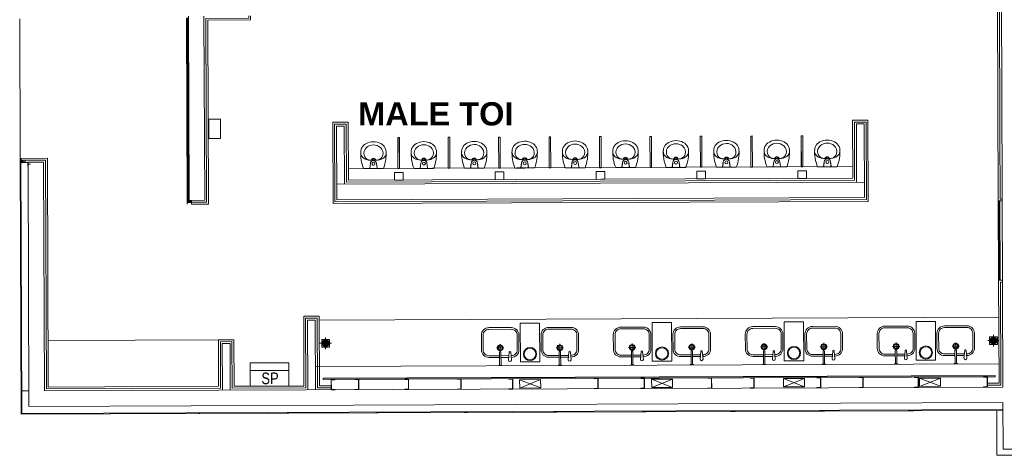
# Model space of a CAD drawing. Header units: millimetres. Extents: x 21148.2 to 21239.2, y 30135 to 30201.8.
# Tile 148 of 189: x 21203.2 to 21215.8, y 30166 to 30171.6. Entities that reach past the tile are written whole.
import ezdxf

# ---------------------------------------------------------------- set-up
doc = ezdxf.new("R2010")
doc.units = ezdxf.units.MM
doc.linetypes.add('AR-T1E-20-L1$0$BIAL - T1E - LT - 001 - AR - DWG - 0134 & 138$0$EAST PTB LVL 1 - TOILETS$0$CENTER', pattern=[2, 1.25, -0.25, 0.25, -0.25])
for name, color, linetype, lineweight in [('AR-T1E-20-L1$0$BIAL - T1E - LT - 001 - AR - DWG - 0134 & 138$0$EAST PTB LVL 1 - TOILETS$0$2.CENTER', 7, 'AR-T1E-20-L1$0$BIAL - T1E - LT - 001 - AR - DWG - 0134 & 138$0$EAST PTB LVL 1 - TOILETS$0$CENTER', 13), ('AR-T1E-20-L1$0$BIAL - T1E - LT - 001 - AR - DWG - 0134 & 138$0$EAST PTB LVL 1 - TOILETS$0$A-ANNO-DIMS', 7, 'Continuous', 13), ('AR-T1E-20-L1$0$BIAL - T1E - LT - 001 - AR - DWG - 0134 & 138$0$EAST PTB LVL 1 - TOILETS$0$A-ANNO-TEXT', 7, 'Continuous', 13), ('AR-T1E-20-L1$0$BIAL - T1E - LT - 001 - AR - DWG - 0134 & 138$0$EAST PTB LVL 1 - TOILETS$0$A-DETL', 7, 'Continuous', 13), ('AR-T1E-20-L1$0$BIAL - T1E - LT - 001 - AR - DWG - 0134 & 138$0$EAST PTB LVL 1 - TOILETS$0$A-FITOUT', 7, 'Continuous', 13), ('AR-T1E-20-L1$0$BIAL - T1E - LT - 001 - AR - DWG - 0134 & 138$0$EAST PTB LVL 1 - TOILETS$0$A-FLOR-PFIX', 7, 'Continuous', 13), ('AR-T1E-20-L1$0$BIAL - T1E - LT - 001 - AR - DWG - 0134 & 138$0$EAST PTB LVL 1 - TOILETS$0$A-SANITARY', 7, 'Continuous', 13), ('AR-T1E-20-L1$0$BIAL - T1E - LT - 001 - AR - DWG - 0134 & 138$0$EAST PTB LVL 1 - TOILETS$0$A-WALL TILE', 7, 'Continuous', 13), ('AR-T1E-20-L1$0$BIAL - T1E - LT - 001 - AR - DWG - 0134 & 138$0$EAST PTB LVL 1 - TOILETS$0$A-XREF', 7, 'Continuous', 13), ('AR-T1E-20-L1$0$BIAL - T1E - LT - 001 - AR - DWG - 0134 & 138$0$EAST PTB LVL 1 - TOILETS$0$A_Joinery_General', 7, 'Continuous', 13), ('AR-T1E-20-L1$0$BIAL - T1E - LT - 001 - AR - DWG - 0134 & 138$0$EAST PTB LVL 1 - TOILETS$0$A_Wall Finish_Granite Tile', 7, 'Continuous', 13), ('AR-T1E-20-L1$0$BIAL - T1E - LT - 001 - AR - DWG - 0134 & 138$0$EAST PTB LVL 1 - TOILETS$0$A_Wall Finish_Graphic Back Glass', 7, 'Continuous', 13), ('AR-T1E-20-L1$0$BIAL - T1E - LT - 001 - AR - DWG - 0134 & 138$0$EAST PTB LVL 1 - TOILETS$0$A_Wall Finishes_HPL', 7, 'Continuous', 13), ('AR-T1E-20-L1$0$BIAL - T1E - LT - 001 - AR - DWG - 0134 & 138$0$EAST PTB LVL 1 - TOILETS$0$A_Wall Trim', 7, 'Continuous', 13), ('AR-T1E-20-L1$0$BIAL - T1E - LT - 001 - AR - DWG - 0134 & 138$0$EAST PTB LVL 1 - TOILETS$0$BUILDING-PTB LEVEL 0$0$A-WALL', 7, 'Continuous', 13), ('AR-T1E-20-L1$0$BIAL - T1E - LT - 001 - AR - DWG - 0134 & 138$0$EAST PTB LVL 1 - TOILETS$0$BUILDING-PTB LEVEL 1$0$A-WALL', 7, 'Continuous', 13), ('AR-T1E-20-L1$0$BIAL - T1E - LT - 001 - AR - DWG - 0134 & 138$0$EAST PTB LVL 1 - TOILETS$0$BUILDING-PTB LEVEL 2$0$A-WALL', 7, 'Continuous', 13), ('AR-T1E-20-L1$0$BIAL - T1E - LT - 001 - AR - DWG - 0134 & 138$0$EAST PTB LVL 1 - TOILETS$0$ID06728A0$0$I-DETL-THIN', 7, 'Continuous', 13), ('AR-T1E-20-L1$0$BIAL - T1E - LT - 001 - AR - DWG - 0134 & 138$0$EAST PTB LVL 1 - TOILETS$0$TOILET-PTB LEVEL 0$0$A-FLOR-PFIX', 7, 'Continuous', 13), ('AR-T1E-20-L1$0$BIAL - T1E - LT - 001 - AR - DWG - 0134 & 138$0$EAST PTB LVL 1-BUILDING WALLS$0$A-DETL-PATT', 7, 'Continuous', 13), ('AR-T1E-20-L1$0$BIAL - T1E - LT - 001 - AR - DWG - 0134 & 138$0$EAST PTB LVL 1-BUILDING WALLS$0$A-WALL', 7, 'Continuous', 13)]:
    doc.layers.add(name, color=color, linetype=linetype, lineweight=lineweight)
doc.styles.add('AR-T1E-20-L1$0$BIAL - T1E - LT - 001 - AR - DWG - 0134 & 138$0$EAST PTB LVL 1 - TOILETS$0$2 Arial_regular_annotative', font='arial.ttf', dxfattribs={"width": 0.8, "height": 2})
doc.styles.get("Standard").update_dxf_attribs({"font": 'arial.ttf'})

# ---------------------------------------------------------------- blocks, each defined once
blk = doc.blocks.new('AR-T1E-20-L1$0$BIAL - T1E - LT - 001 - AR - DWG - 0134 & 138$0$EAST PTB LVL 1 - TOILETS$0$FLOOR WASTE')
for p, q in [((-75, 0), (75, 0)), ((-40, 2), (40, 2)), ((-39, 8), (39, 8)), ((-38, 12), (38, 12)), ((-36, 18), (36, 18)), ((-33, 22), (33, 22)), ((-29, 28), (29, 28)), ((-23, 32), (23, 32)), ((-14, 38), (14, 38)), ((0, 75), (0, -75)), ((-40, -2), (40, -2)), ((-39, -8), (39, -8)), ((-38, -12), (38, -12)), ((36, -18), (-36, -18)), ((-33, -22), (33, -22)), ((-29, -28), (29, -28)), ((-23, -32), (23, -32)), ((-14, -38), (14, -38))]:
    blk.add_line(p, q)
blk.add_lwpolyline([(-50, -50), (-50, 50), (50, 50), (50, -50), (-50, -50)])
blk.add_circle((0, 0), 45)
for start, end in [(176.4167, 183.5833), (161.79, 169.1931), (145.7711, 154.0555), (125.6591, 136.5675), (69.6359, 110.3641), (43.4325, 54.3409), (25.9445, 34.2289), (10.8069, 18.21), (356.4167, 3.5833), (190.8069, 198.21), (205.9445, 214.2289), (223.4325, 234.3409), (249.6359, 290.3641), (305.6591, 316.5675), (325.7711, 334.0555), (341.79, 349.1931)]:
    blk.add_arc((0, 0), 40, start, end)
blk = doc.blocks.new('AR-T1E-20-L1$0$BIAL - T1E - LT - 001 - AR - DWG - 0134 & 138$0$EAST PTB LVL 1 - TOILETS$0$Shoe Polish')
at = {"layer": 'AR-T1E-20-L1$0$BIAL - T1E - LT - 001 - AR - DWG - 0134 & 138$0$EAST PTB LVL 1 - TOILETS$0$A-FITOUT'}
blk.add_line((-250, 200), (250, 200), dxfattribs=at)
blk.add_lwpolyline([(-250, 0), (250, 0), (250, 300), (-250, 300), (-250, 0)], dxfattribs=at)
at = {"layer": 'AR-T1E-20-L1$0$BIAL - T1E - LT - 001 - AR - DWG - 0134 & 138$0$EAST PTB LVL 1 - TOILETS$0$A-FITOUT', "style": 'AR-T1E-20-L1$0$BIAL - T1E - LT - 001 - AR - DWG - 0134 & 138$0$EAST PTB LVL 1 - TOILETS$0$2 Arial_regular_annotative', "width": 0.8}
blk.add_text('SP', height=150, dxfattribs=at).set_placement((-105, 25))
blk = doc.blocks.new('AR-T1E-20-L1$0$BIAL - T1E - LT - 001 - AR - DWG - 0134 & 138$0$EAST PTB LVL 1 - TOILETS$0$Bin Plan')
at = {"layer": 'AR-T1E-20-L1$0$BIAL - T1E - LT - 001 - AR - DWG - 0134 & 138$0$EAST PTB LVL 1 - TOILETS$0$TOILET-PTB LEVEL 0$0$A-FLOR-PFIX', "ltscale": 0.1}
blk.add_lwpolyline([(125, 0), (-125, 0), (-125, -500), (125, -500), (125, 0)], dxfattribs=at)
at = {"layer": 'AR-T1E-20-L1$0$BIAL - T1E - LT - 001 - AR - DWG - 0134 & 138$0$EAST PTB LVL 1 - TOILETS$0$TOILET-PTB LEVEL 0$0$A-FLOR-PFIX'}
for radius in [85, 75]:
    blk.add_circle((0, -100), radius, dxfattribs=at)
blk = doc.blocks.new('AR-T1E-20-L1$0$BIAL - T1E - LT - 001 - AR - DWG - 0134 & 138$0$EAST PTB LVL 1 - TOILETS$0$WHB 480x380')
at = {"layer": 'AR-T1E-20-L1$0$BIAL - T1E - LT - 001 - AR - DWG - 0134 & 138$0$EAST PTB LVL 1 - TOILETS$0$TOILET-PTB LEVEL 0$0$A-FLOR-PFIX'}
for p, q in [((-20, -5), (-20, 0)), ((20, -5), (20, 0)), ((-20, -5), (20, -5)), ((-10, -173), (-10, -5)), ((10, -173), (10, -5)), ((106, -73), (115, -173)), ((144, -73), (135, -173))]:
    blk.add_line(p, q, dxfattribs=at)
at = {"layer": 'AR-T1E-20-L1$0$BIAL - T1E - LT - 001 - AR - DWG - 0134 & 138$0$EAST PTB LVL 1 - TOILETS$0$TOILET-PTB LEVEL 0$0$A-FLOR-PFIX', "ltscale": 0.05}
for p, q in [((48, -230), (-48, -230)), ((0, -183), (0, -278))]:
    blk.add_line(p, q, dxfattribs=at)
blk.add_lwpolyline([(141, -108), (145, -108, -0.414214), (242, -205), (242, -395, -0.414214), (145, -492), (-145, -492, -0.414214), (-242, -395), (-242, -205, -0.414214), (-145, -108), (-10, -108)], format="xyb", dxfattribs=at)
blk.add_lwpolyline([(10, -108), (109, -108)], dxfattribs=at)
at = {"layer": 'AR-T1E-20-L1$0$BIAL - T1E - LT - 001 - AR - DWG - 0134 & 138$0$EAST PTB LVL 1 - TOILETS$0$TOILET-PTB LEVEL 0$0$A-FLOR-PFIX'}
blk.add_lwpolyline([(139, -130), (145, -130, -0.414214), (220, -205), (220, -395, -0.414214), (145, -470), (-145, -470, -0.414214), (-220, -395), (-220, -205, -0.414214), (-145, -130), (-10, -130)], format="xyb", dxfattribs=at)
blk.add_lwpolyline([(10, -130), (111, -130)], dxfattribs=at)
for radius in [37.5, 27.5]:
    blk.add_circle((0, -230), radius, dxfattribs=at)
for centre, radius, start, end in [((125, -73), 18.7, 0, 180), ((0, -173), 10, 180, 0), ((125, -173), 10, 180, 0)]:
    blk.add_arc(centre, radius, start, end, dxfattribs=at)
blk = doc.blocks.new('AR-T1E-20-L1$0$BIAL - T1E - LT - 001 - AR - DWG - 0134 & 138$0$EAST PTB LVL 1 - TOILETS$0$ap02000w0$0$PFIX-PUB+Urinal-0003-MT-0W-02-11')
at = {"layer": 'AR-T1E-20-L1$0$BIAL - T1E - LT - 001 - AR - DWG - 0134 & 138$0$EAST PTB LVL 1 - TOILETS$0$A-FLOR-PFIX'}
for p, q in [((-125.002496, 0), (0, 0)), ((125.002496, 0), (0, 0)), ((-47.954673, -5.67886), (-39.63052, -66.431297)), ((-39.850514, -64.465372), (-44.982113, -5.433119)), ((47.954674, -5.67886), (39.630521, -66.431297)), ((39.850515, -64.465372), (44.982113, -5.433119))]:
    blk.add_line(p, q, dxfattribs=at)
for centre, radius, start, end in [((338.998611, -186.314136), 500.009984, 158.122658, 184.06951), ((-338.99861, -186.314136), 500.009984, 355.93049, 21.877342), ((-59.994299, -217.524062), 107.002137, 104.774803, 140.773825), ((-36.50283, -190.950631), 85.001697, 108.506339, 164.972675), ((-23.525631, -355.798618), 250.004992, 93.854027, 104.774803), ((0, -300.00599), 200.003993, 106.092125, 108.506339), ((-43.000858, -5.0001), 5.0001, 90, 187.801948), ((-40.000798, -5.0001), 5.0001, 90, 184.96816), ((0, -705.014077), 600.011981, 90, 93.854027), ((0, -61.001218), 40.000799, 184.567008, 270), ((0, -100.001997), 30.000599, 190.997803, 270), ((0, -100.001997), 23.000459, 193.621172, 270), ((0, -61.001218), 19.000379, 90, 270), ((0, -61.001218), 19.000379, 270, 90), ((0, -61.001218), 40.000799, 270, 355.432992), ((0, -705.014077), 600.011981, 86.145973, 90), ((0, -100.001997), 23.000459, 270, 346.378828), ((0, -100.001997), 30.000599, 270, 349.002197), ((40.000799, -5.0001), 5.0001, 355.03184, 90), ((23.525632, -355.798618), 250.004992, 75.225197, 86.145973), ((43.000859, -5.0001), 5.0001, 352.198052, 90), ((0, -300.00599), 200.003993, 71.493661, 73.907875), ((36.502831, -190.950631), 85.001697, 15.027325, 71.493661), ((59.9943, -217.524062), 107.002137, 39.226175, 75.225197), ((-80.91042, -200.449373), 80.001597, 140.773825, 181.246275), ((-60.000832, -214.701363), 100.001997, 179.935643, 205.51945), ((-24.912971, -194.062049), 97.001937, 164.972675, 229.03549), ((24.912972, -194.062049), 97.001937, 310.96451, 15.027325), ((80.910421, -200.449373), 80.001597, 358.753725, 39.226175), ((60.000832, -214.701363), 100.001997, 334.48055, 0.064357), ((-32.927118, -201.776581), 130.002596, 205.51945, 241.941163), ((0, -140.002796), 200.003993, 241.941162, 270), ((0, -165.367075), 135.002696, 229.03549, 270), ((0, -165.367075), 135.002696, 270, 310.96451), ((0, -140.002796), 200.003993, 270, 298.058838), ((32.927119, -201.776581), 130.002596, 298.058837, 334.48055)]:
    blk.add_arc(centre, radius, start, end, dxfattribs=at)
blk = doc.blocks.new('AR-T1E-20-L1$0$BIAL - T1E - LT - 001 - AR - DWG - 0134 & 138$0$EAST PTB LVL 1 - TOILETS$0$5')
at = {"layer": 'AR-T1E-20-L1$0$BIAL - T1E - LT - 001 - AR - DWG - 0134 & 138$0$EAST PTB LVL 1 - TOILETS$0$A-DETL'}
for points in [[(-385.38, 296.08), (-385.38, 311.83), (-384.59, 311.83), (-384.59, 296.08)], [(-359.79, 296.08), (-359.79, 311.83), (-359, 311.83), (-359, 296.08)]]:
    blk.add_lwpolyline(points, close=True, dxfattribs=at)
at = {"layer": 'AR-T1E-20-L1$0$BIAL - T1E - LT - 001 - AR - DWG - 0134 & 138$0$EAST PTB LVL 1 - TOILETS$0$A-FLOR-PFIX', "extrusion": (8.85444e-15, -2.63608e-15, -1), "xscale": 0.04000000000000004, "yscale": 0.04000000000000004, "zscale": 0.04000000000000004, "rotation": 179.9999713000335}
blk.add_blockref('AR-T1E-20-L1$0$BIAL - T1E - LT - 001 - AR - DWG - 0134 & 138$0$EAST PTB LVL 1 - TOILETS$0$ap02000w0$0$PFIX-PUB+Urinal-0003-MT-0W-02-11', (372.19, 296.08), dxfattribs=at)

msp = doc.modelspace()

# ---------------------------------------------------------------- linework, layer by layer
at = {"layer": 'AR-T1E-20-L1$0$BIAL - T1E - LT - 001 - AR - DWG - 0134 & 138$0$EAST PTB LVL 1 - TOILETS$0$2.CENTER', "ltscale": 10}
for p, q in [((21203.185, 30169.797), (21203.175, 30169.797)), ((21203.194, 30169.796), (21203.194, 30169.778)), ((21203.218, 30169.796), (21203.218, 30169.778)), ((21203.295, 30169.76), (21203.257, 30169.76))]:
    msp.add_line(p, q, dxfattribs=at)
at = {"layer": 'AR-T1E-20-L1$0$BIAL - T1E - LT - 001 - AR - DWG - 0134 & 138$0$EAST PTB LVL 1 - TOILETS$0$A-FITOUT'}
for p, q in [((21207.394, 30169.704), (21213.894, 30169.73)), ((21207.017, 30167.752), (21215.777, 30167.787)), ((21205.768, 30167.497), (21203.523, 30167.488)), ((21206.995, 30167.002), (21206.995, 30166.984)), ((21215.73, 30167.037), (21207.07, 30167.002)), ((21215.73, 30167.031), (21207.07, 30166.996)), ((21215.73, 30167.019), (21207.07, 30166.984)), ((21209.601, 30166.982), (21209.872, 30166.876)), ((21209.602, 30166.875), (21209.871, 30166.983)), ((21211.302, 30166.989), (21211.573, 30166.883)), ((21211.303, 30166.882), (21211.572, 30166.99)), ((21213.003, 30166.996), (21213.274, 30166.89)), ((21213.004, 30166.889), (21213.273, 30166.997)), ((21214.754, 30167.003), (21215.025, 30166.897)), ((21214.755, 30166.896), (21215.024, 30167.004)), ((21215.73, 30167.037), (21215.73, 30167.019))]:
    msp.add_line(p, q, dxfattribs=at)
for points in [[(21207.986, 30169.656), (21208.098, 30169.656), (21208.098, 30169.556), (21207.986, 30169.556), (21207.986, 30169.656)], [(21209.286, 30169.661), (21209.398, 30169.662), (21209.398, 30169.562), (21209.286, 30169.561), (21209.286, 30169.661)], [(21210.586, 30169.666), (21210.698, 30169.667), (21210.698, 30169.567), (21210.586, 30169.566), (21210.586, 30169.666)], [(21211.886, 30169.672), (21211.998, 30169.672), (21211.998, 30169.572), (21211.886, 30169.572), (21211.886, 30169.672)], [(21213.186, 30169.677), (21213.298, 30169.677), (21213.298, 30169.577), (21213.186, 30169.577), (21213.186, 30169.677)], [(21207.07, 30167.002), (21207.07, 30166.984)], [(21207.22, 30166.985), (21207.17, 30166.985), (21207.171, 30166.853), (21207.221, 30166.853), (21207.221, 30166.856), (21207.174, 30166.856), (21207.173, 30166.982), (21207.22, 30166.982), (21207.22, 30166.985)], [(21207.477, 30166.986), (21207.527, 30166.986), (21207.527, 30166.854), (21207.477, 30166.854), (21207.477, 30166.857), (21207.524, 30166.857), (21207.524, 30166.983), (21207.477, 30166.983), (21207.477, 30166.986)], [(21208.12, 30166.989), (21208.17, 30166.989), (21208.17, 30166.857), (21208.12, 30166.857), (21208.12, 30166.86), (21208.167, 30166.86), (21208.167, 30166.986), (21208.12, 30166.986), (21208.12, 30166.989)], [(21208.795, 30166.991), (21208.845, 30166.991), (21208.845, 30166.859), (21208.795, 30166.859), (21208.795, 30166.862), (21208.842, 30166.862), (21208.842, 30166.988), (21208.795, 30166.988), (21208.795, 30166.991)], [(21209.462, 30166.994), (21209.512, 30166.994), (21209.512, 30166.862), (21209.462, 30166.862), (21209.462, 30166.865), (21209.509, 30166.865), (21209.509, 30166.991), (21209.462, 30166.991), (21209.462, 30166.994)], [(21210.561, 30166.998), (21210.611, 30166.999), (21210.612, 30166.867), (21210.562, 30166.866), (21210.562, 30166.869), (21210.609, 30166.87), (21210.608, 30166.996), (21210.561, 30166.995), (21210.561, 30166.998)], [(21211.161, 30167.001), (21211.211, 30167.001), (21211.212, 30166.869), (21211.162, 30166.869), (21211.161, 30166.872), (21211.208, 30166.872), (21211.208, 30166.998), (21211.161, 30166.998), (21211.161, 30167.001)], [(21212.026, 30167.004), (21212.076, 30167.004), (21212.077, 30166.872), (21212.027, 30166.872), (21212.027, 30166.875), (21212.074, 30166.875), (21212.073, 30167.001), (21212.026, 30167.001), (21212.026, 30167.004)], [(21212.573, 30167.006), (21212.623, 30167.007), (21212.624, 30166.875), (21212.574, 30166.874), (21212.574, 30166.877), (21212.621, 30166.878), (21212.62, 30167.004), (21212.573, 30167.003), (21212.573, 30167.006)], [(21213.432, 30167.01), (21213.482, 30167.01), (21213.482, 30166.878), (21213.432, 30166.878), (21213.432, 30166.881), (21213.479, 30166.881), (21213.479, 30167.007), (21213.432, 30167.007), (21213.432, 30167.01)], [(21213.979, 30167.012), (21214.029, 30167.012), (21214.029, 30166.88), (21213.979, 30166.88), (21213.979, 30166.883), (21214.026, 30166.883), (21214.026, 30167.009), (21213.979, 30167.009), (21213.979, 30167.012)], [(21214.692, 30167.015), (21214.742, 30167.015), (21214.742, 30166.883), (21214.692, 30166.883), (21214.692, 30166.886), (21214.739, 30166.886), (21214.739, 30167.012), (21214.692, 30167.012), (21214.692, 30167.015)], [(21215.58, 30167.018), (21215.63, 30167.019), (21215.63, 30166.887), (21215.58, 30166.886), (21215.58, 30166.889), (21215.627, 30166.89), (21215.627, 30167.016), (21215.58, 30167.015), (21215.58, 30167.018)]]:
    msp.add_lwpolyline(points, dxfattribs=at)
for points in [[(21215.781, 30168.267), (21215.777, 30169.287), (21215.771, 30169.287), (21215.775, 30168.267), (21215.781, 30168.267)], [(21215.789, 30169.287), (21215.777, 30169.287), (21215.781, 30168.267), (21215.793, 30168.267)], [(21209.871, 30166.983), (21209.872, 30166.876), (21209.602, 30166.875), (21209.601, 30166.982)], [(21211.572, 30166.99), (21211.573, 30166.883), (21211.303, 30166.882), (21211.302, 30166.989)], [(21213.273, 30166.997), (21213.274, 30166.89), (21213.004, 30166.889), (21213.003, 30166.996)], [(21215.024, 30167.004), (21215.025, 30166.897), (21214.755, 30166.896), (21214.754, 30167.003)]]:
    msp.add_lwpolyline(points, close=True, dxfattribs=at)
at = {"layer": 'AR-T1E-20-L1$0$BIAL - T1E - LT - 001 - AR - DWG - 0134 & 138$0$EAST PTB LVL 1 - TOILETS$0$A-FLOR-PFIX'}
for points in [[(21208.052, 30169.706), (21208.05, 30170.106), (21208.03, 30170.106), (21208.032, 30169.706)], [(21213.252, 30169.727), (21213.25, 30170.127), (21213.23, 30170.127), (21213.232, 30169.727)]]:
    msp.add_lwpolyline(points, close=True, dxfattribs=at)
at = {"layer": 'AR-T1E-20-L1$0$BIAL - T1E - LT - 001 - AR - DWG - 0134 & 138$0$EAST PTB LVL 1 - TOILETS$0$A-SANITARY'}
msp.add_lwpolyline([(21205.745, 30170.342), (21205.746, 30170.092), (21205.596, 30170.091), (21205.595, 30170.341), (21205.745, 30170.342)], dxfattribs=at)
at = {"layer": 'AR-T1E-20-L1$0$BIAL - T1E - LT - 001 - AR - DWG - 0134 & 138$0$EAST PTB LVL 1 - TOILETS$0$A-WALL TILE', "ltscale": 0.1, "const_width": 0.025, "elevation": 0}
msp.add_lwpolyline([(21205.328, 30169.267), (21205.319, 30171.645)], dxfattribs=at)
at = {"layer": 'AR-T1E-20-L1$0$BIAL - T1E - LT - 001 - AR - DWG - 0134 & 138$0$EAST PTB LVL 1 - TOILETS$0$A-XREF', "ltscale": 7.5}
for p, q in [((21203.178, 30169.809), (21203.174, 30169.809, 0)), ((21203.174, 30169.809, 0), (21203.175, 30169.784, 0)), ((21203.175, 30169.784, 0), (21203.178, 30169.784))]:
    msp.add_line(p, q, dxfattribs=at)
at = {"layer": 'AR-T1E-20-L1$0$BIAL - T1E - LT - 001 - AR - DWG - 0134 & 138$0$EAST PTB LVL 1 - TOILETS$0$A-XREF'}
for p, q in [((21203.178, 30169.809), (21203.179, 30169.809)), ((21203.178, 30169.784), (21203.179, 30169.784, 0)), ((21203.179, 30169.784), (21203.179, 30169.809)), ((21203.264, 30169.785), (21203.189, 30169.784)), ((21203.189, 30169.784), (21203.189, 30169.781)), ((21203.189, 30169.781), (21203.261, 30169.782)), ((21203.268, 30169.76), (21203.257, 30169.76)), ((21203.261, 30169.782), (21203.261, 30169.735)), ((21203.264, 30169.764), (21203.261, 30169.764)), ((21203.264, 30169.756), (21203.261, 30169.756)), ((21203.261, 30169.735), (21203.264, 30169.735)), ((21203.264, 30169.735), (21203.264, 30169.785))]:
    msp.add_line(p, q, dxfattribs=at)
at = {"layer": 'AR-T1E-20-L1$0$BIAL - T1E - LT - 001 - AR - DWG - 0134 & 138$0$EAST PTB LVL 1 - TOILETS$0$A_Joinery_General'}
for p, q in [((21203.203, 30169.809), (21203.181, 30169.787)), ((21203.203, 30169.787), (21203.181, 30169.809)), ((21205.343, 30169.295), (21205.372, 30169.266)), ((21205.372, 30169.295), (21205.343, 30169.266))]:
    msp.add_line(p, q, dxfattribs=at)
for points in [[(21203.203, 30169.787), (21203.203, 30169.809), (21203.181, 30169.809), (21203.181, 30169.787)], [(21205.372, 30169.295), (21205.343, 30169.295), (21205.343, 30169.266), (21205.372, 30169.266)]]:
    msp.add_lwpolyline(points, close=True, dxfattribs=at)
at = {"layer": 'AR-T1E-20-L1$0$BIAL - T1E - LT - 001 - AR - DWG - 0134 & 138$0$EAST PTB LVL 1 - TOILETS$0$A_Wall Finish_Granite Tile'}
for p, q in [((21205.317, 30169.245), (21205.317, 30169.265)), ((21215.775, 30168.267), (21215.825, 30168.267))]:
    msp.add_line(p, q, dxfattribs=at)
for points in [[(21215.761, 30171.837), (21215.771, 30169.287), (21215.821, 30169.287)], [(21215.811, 30171.812), (21215.786, 30171.812), (21215.792, 30170.187)], [(21206.11, 30171.674), (21206.11, 30171.644), (21205.556, 30171.641), (21205.566, 30169.271), (21205.372, 30169.27)], [(21205.372, 30169.295), (21205.372, 30169.246), (21205.591, 30169.246), (21205.581, 30171.621), (21206.13, 30171.624)], [(21206.13, 30171.674), (21206.13, 30171.624)], [(21215.821, 30169.312), (21215.796, 30169.312), (21215.792, 30170.187)], [(21203.176, 30169.837), (21203.514, 30169.838), (21203.525, 30166.888), (21205.721, 30166.897), (21205.718, 30167.497), (21205.918, 30167.498), (21205.921, 30166.898), (21206.821, 30166.901), (21206.817, 30167.801), (21207.017, 30167.802), (21207.021, 30166.902), (21207.171, 30166.903)], [(21203.176, 30169.812), (21203.489, 30169.813), (21203.5, 30166.863), (21205.746, 30166.872), (21205.743, 30167.472), (21205.893, 30167.473), (21205.896, 30166.873), (21206.846, 30166.876), (21206.842, 30167.776), (21206.992, 30167.777), (21206.996, 30166.877), (21207.171, 30166.878)], [(21215.775, 30168.267), (21215.78, 30166.937), (21215.63, 30166.937)], [(21215.63, 30166.912), (21215.805, 30166.912), (21215.8, 30168.242), (21215.825, 30168.242)]]:
    msp.add_lwpolyline(points, dxfattribs=at)
for points in [[(21207.394, 30169.554), (21213.894, 30169.58), (21213.891, 30170.33), (21214.091, 30170.331), (21214.095, 30169.281), (21207.195, 30169.253), (21207.191, 30170.303), (21207.391, 30170.304)], [(21207.369, 30169.529), (21213.919, 30169.555), (21213.916, 30170.305), (21214.066, 30170.305), (21214.07, 30169.305), (21207.22, 30169.278), (21207.216, 30170.278), (21207.366, 30170.279)]]:
    msp.add_lwpolyline(points, close=True, dxfattribs=at)
at = {"layer": 'AR-T1E-20-L1$0$BIAL - T1E - LT - 001 - AR - DWG - 0134 & 138$0$EAST PTB LVL 1 - TOILETS$0$A_Wall Finish_Graphic Back Glass', "elevation": 0}
msp.add_lwpolyline([(21205.306, 30171.645), (21205.331, 30171.645), (21205.341, 30169.267), (21205.316, 30169.267)], close=True, dxfattribs=at)
at = {"layer": 'AR-T1E-20-L1$0$BIAL - T1E - LT - 001 - AR - DWG - 0134 & 138$0$EAST PTB LVL 1 - TOILETS$0$A_Wall Finishes_HPL', "elevation": 0}
for points in [[(21215.832, 30166.587), (21203.177, 30166.537), (21203.164, 30169.834)], [(21215.832, 30166.597), (21203.186, 30166.546), (21203.173, 30169.834), (21203.164, 30169.834)]]:
    msp.add_lwpolyline(points, dxfattribs=at)
at = {"layer": 'AR-T1E-20-L1$0$BIAL - T1E - LT - 001 - AR - DWG - 0134 & 138$0$EAST PTB LVL 1 - TOILETS$0$A_Wall Trim'}
for points in [[(21203.204, 30169.811), (21203.204, 30169.809), (21203.174, 30169.809), (21203.174, 30169.835), (21203.164, 30169.835), (21203.164, 30169.837), (21203.176, 30169.837), (21203.176, 30169.811)], [(21205.341, 30169.295), (21205.342, 30169.295), (21205.342, 30169.266), (21205.317, 30169.266), (21205.317, 30169.245), (21205.316, 30169.245), (21205.316, 30169.267), (21205.341, 30169.267)]]:
    msp.add_lwpolyline(points, close=True, dxfattribs=at)
at = {"layer": 'AR-T1E-20-L1$0$BIAL - T1E - LT - 001 - AR - DWG - 0134 & 138$0$EAST PTB LVL 1 - TOILETS$0$BUILDING-PTB LEVEL 0$0$A-WALL'}
msp.add_line((21206.971, 30166.852), (21206.967, 30167.752), dxfattribs=at)
at = {"layer": 'AR-T1E-20-L1$0$BIAL - T1E - LT - 001 - AR - DWG - 0134 & 138$0$EAST PTB LVL 1 - TOILETS$0$BUILDING-PTB LEVEL 1$0$A-WALL'}
for p, q in [((21215.83, 30166.887), (21215.803, 30173.737)), ((21205.331, 30171.67), (21205.341, 30169.295)), ((21205.541, 30169.296), (21205.531, 30171.671)), ((21203.264, 30169.787), (21203.464, 30169.788)), ((21203.264, 30169.787), (21203.276, 30166.637)), ((21203.476, 30166.838), (21203.464, 30169.788)), ((21205.541, 30169.296), (21205.341, 30169.295)), ((21215.83, 30166.887), (21203.476, 30166.838)), ((21203.276, 30166.637), (21215.831, 30166.687))]:
    msp.add_line(p, q, dxfattribs=at)
at = {"layer": 'AR-T1E-20-L1$0$BIAL - T1E - LT - 001 - AR - DWG - 0134 & 138$0$EAST PTB LVL 1 - TOILETS$0$BUILDING-PTB LEVEL 2$0$A-WALL'}
for p, q in [((21207.245, 30169.303), (21207.241, 30170.253)), ((21207.241, 30170.253), (21207.341, 30170.253)), ((21207.341, 30170.253), (21207.344, 30169.503)), ((21213.944, 30169.53), (21213.941, 30170.28)), ((21213.941, 30170.28), (21214.041, 30170.28)), ((21214.045, 30169.33), (21214.041, 30170.28)), ((21207.244, 30169.503), (21214.044, 30169.53)), ((21214.045, 30169.33), (21207.245, 30169.303)), ((21206.871, 30166.852), (21206.867, 30167.752)), ((21206.867, 30167.752), (21206.967, 30167.752)), ((21206.967, 30167.752), (21206.971, 30166.852)), ((21205.771, 30166.847), (21205.768, 30167.447)), ((21205.768, 30167.447), (21205.868, 30167.447)), ((21205.871, 30166.847), (21205.868, 30167.447)), ((21205.871, 30166.847), (21205.868, 30167.447))]:
    msp.add_line(p, q, dxfattribs=at)
at = {"layer": 'AR-T1E-20-L1$0$BIAL - T1E - LT - 001 - AR - DWG - 0134 & 138$0$EAST PTB LVL 1 - TOILETS$0$ID06728A0$0$I-DETL-THIN'}
for p, q in [((21203.179, 30169.784), (21203.179, 30169.809)), ((21203.179, 30169.809), (21203.181, 30169.809)), ((21203.179, 30169.809), (21203.181, 30169.809)), ((21203.228, 30169.784), (21203.179, 30169.784)), ((21203.181, 30169.786), (21203.181, 30169.809)), ((21203.226, 30169.786), (21203.181, 30169.786)), ((21203.226, 30169.809), (21203.226, 30169.786)), ((21203.228, 30169.809), (21203.226, 30169.809)), ((21203.228, 30169.809), (21203.226, 30169.809)), ((21203.228, 30169.809), (21203.228, 30169.784))]:
    msp.add_line(p, q, dxfattribs=at)
at = {"layer": 'AR-T1E-20-L1$0$BIAL - T1E - LT - 001 - AR - DWG - 0134 & 138$0$EAST PTB LVL 1 - TOILETS$0$TOILET-PTB LEVEL 0$0$A-FLOR-PFIX'}
msp.add_line((21215.779, 30167.187), (21206.97, 30167.152), dxfattribs=at)
at = {"layer": 'AR-T1E-20-L1$0$BIAL - T1E - LT - 001 - AR - DWG - 0134 & 138$0$EAST PTB LVL 1-BUILDING WALLS$0$A-DETL-PATT', "ltscale": 0.2}
msp.add_line((21203.156, 30171.637), (21203.164, 30169.837), dxfattribs=at)
at = {"layer": 'AR-T1E-20-L1$0$BIAL - T1E - LT - 001 - AR - DWG - 0134 & 138$0$EAST PTB LVL 1-BUILDING WALLS$0$A-DETL-PATT'}
for points in [[(21203.276, 30166.837), (21203.176, 30166.837), (21203.177, 30166.537), (21215.752, 30166.587)], [(21215.752, 30166.587), (21215.754, 30166.007), (21216.539, 30166.01)]]:
    msp.add_lwpolyline(points, dxfattribs=at)
at = {"layer": 'AR-T1E-20-L1$0$BIAL - T1E - LT - 001 - AR - DWG - 0134 & 138$0$EAST PTB LVL 1-BUILDING WALLS$0$A-WALL'}
for p, q in [((21215.831, 30166.687), (21215.834, 30166.087)), ((21215.834, 30166.087), (21216.619, 30166.091))]:
    msp.add_line(p, q, dxfattribs=at)

# ---------------------------------------------------------------- block references
at = {"layer": 'AR-T1E-20-L1$0$BIAL - T1E - LT - 001 - AR - DWG - 0134 & 138$0$EAST PTB LVL 1 - TOILETS$0$A-ANNO-DIMS', "xscale": -0.001, "yscale": 0.001, "zscale": 0.001, "rotation": 180.2299050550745}
for p in [(21209.351, 30167.162), (21210.12, 30167.165), (21211.052, 30167.169), (21211.821, 30167.172), (21212.753, 30167.175), (21213.522, 30167.178), (21214.454, 30167.182), (21215.223, 30167.185)]:
    msp.add_blockref('AR-T1E-20-L1$0$BIAL - T1E - LT - 001 - AR - DWG - 0134 & 138$0$EAST PTB LVL 1 - TOILETS$0$WHB 480x380', p, dxfattribs=at)
at = {"layer": 'AR-T1E-20-L1$0$BIAL - T1E - LT - 001 - AR - DWG - 0134 & 138$0$EAST PTB LVL 1 - TOILETS$0$A-ANNO-TEXT', "xscale": 0.001, "yscale": 0.001, "zscale": 0.001, "rotation": 180.2299050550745}
for p in [(21209.735, 30167.213), (21211.436, 30167.22), (21213.137, 30167.227), (21214.838, 30167.233)]:
    msp.add_blockref('AR-T1E-20-L1$0$BIAL - T1E - LT - 001 - AR - DWG - 0134 & 138$0$EAST PTB LVL 1 - TOILETS$0$Bin Plan', p, dxfattribs=at)
at = {"layer": 'AR-T1E-20-L1$0$BIAL - T1E - LT - 001 - AR - DWG - 0134 & 138$0$EAST PTB LVL 1 - TOILETS$0$A-FITOUT', "xscale": 0.001, "yscale": 0.001, "zscale": 0.001, "rotation": 0.2299050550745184}
for name, p in [('AR-T1E-20-L1$0$BIAL - T1E - LT - 001 - AR - DWG - 0134 & 138$0$EAST PTB LVL 1 - TOILETS$0$FLOOR WASTE', (21215.709, 30167.487)), ('AR-T1E-20-L1$0$BIAL - T1E - LT - 001 - AR - DWG - 0134 & 138$0$EAST PTB LVL 1 - TOILETS$0$FLOOR WASTE', (21207.1, 30167.452)), ('AR-T1E-20-L1$0$BIAL - T1E - LT - 001 - AR - DWG - 0134 & 138$0$EAST PTB LVL 1 - TOILETS$0$Shoe Polish', (21206.377, 30166.9))]:
    msp.add_blockref(name, p, dxfattribs=at)
at = {"layer": 'AR-T1E-20-L1$0$BIAL - T1E - LT - 001 - AR - DWG - 0134 & 138$0$EAST PTB LVL 1 - TOILETS$0$A-FLOR-PFIX', "xscale": -0.02540000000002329, "yscale": 0.02540000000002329, "zscale": 0.02540000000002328, "rotation": 0.2299050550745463}
for p in [(21198.943, 30162.149), (21199.593, 30162.152), (21200.243, 30162.154), (21200.893, 30162.157), (21201.543, 30162.16), (21202.193, 30162.162), (21202.843, 30162.165), (21203.493, 30162.168)]:
    msp.add_blockref('AR-T1E-20-L1$0$BIAL - T1E - LT - 001 - AR - DWG - 0134 & 138$0$EAST PTB LVL 1 - TOILETS$0$5', p, dxfattribs=at)
at = {"layer": 'AR-T1E-20-L1$0$BIAL - T1E - LT - 001 - AR - DWG - 0134 & 138$0$EAST PTB LVL 1 - TOILETS$0$A-FLOR-PFIX', "extrusion": (-8.84379e-15, -2.67159e-15, -1), "xscale": -0.001016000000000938, "yscale": 0.001016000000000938, "zscale": 0.001016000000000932, "rotation": 179.770123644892}
for p in [(-21207.717, 30169.705), (-21213.567, 30169.728)]:
    msp.add_blockref('AR-T1E-20-L1$0$BIAL - T1E - LT - 001 - AR - DWG - 0134 & 138$0$EAST PTB LVL 1 - TOILETS$0$ap02000w0$0$PFIX-PUB+Urinal-0003-MT-0W-02-11', p, dxfattribs=at)

# ---------------------------------------------------------------- texts
at = {"insert": (21207.519, 30170.561, 10.833), "char_height": 0.3, "width": 12.68184, "attachment_point": 1}
msp.add_mtext('{\\fArial|b1|i0|c0|p34;MALE TOI}', dxfattribs=at)

doc.saveas('drawing.dxf')
